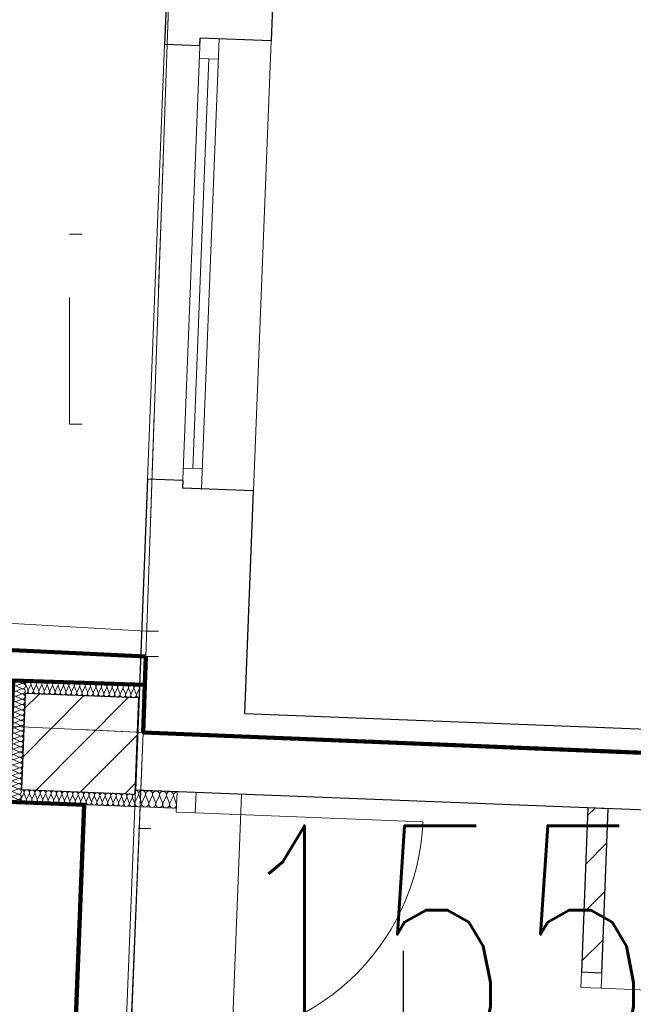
# Model space of a CAD drawing. Extents: x -134780 to 5540120, y 74663 to 5964901.
# Tile 38 of 84: x 5539580.04 to 5539582.47, y 5961349.55 to 5961353.44. Entities that reach past the tile are written whole.
import ezdxf
from ezdxf.lldxf.tags import DXFTag

# ---------------------------------------------------------------- set-up
doc = ezdxf.new("R2010")
doc.units = 0
doc.header["$MEASUREMENT"] = 0
doc.set_wipeout_variables(frame=1)
doc.linetypes.add('Krawędzie ukryte', pattern=[150, 100, -50])
doc.linetypes.add('L_0_03', pattern=[1, 0.5, -0.5])
for name, color, linetype, lineweight in [('0_Nr_Pióra__7', 7, 'Continuous', 13), ('312_budynek_ewidencyjny_Nr_Pióra__7', 7, 'Continuous', 13), ('312_oznaczenie_budynku_ewidencyjnego_Nr_Pióra__7', 7, 'Continuous', 13), ('ARCH MAPA RUSINOWO_Nr_Pióra__60', 230, 'Continuous', 211), ('Arch opisy_Nr_Pióra__80', 3, 'Continuous', 211), ('Arch wyburzenia_Nr_Pióra__46', 5, 'Continuous', 13), ('arch wypelnienia_Nr_Pióra__118', 7, 'Continuous', 211), ('Arch ściany nośne_Nr_Pióra__21', 7, 'Continuous', 9), ('Arch ściany nośne_Nr_Pióra__27', 7, 'Continuous', 30), ('Drzwi ArchiCAD_Nr_Pióra__27', 7, 'Continuous', 30), ('Drzwi ArchiCAD_Nr_Pióra__5', 7, 'Continuous', 13), ('ib_Nr_Pióra__7', 7, 'Continuous', 13), ('INWENT RZĘDNE_Nr_Pióra__15', 214, 'Continuous', 25), ('INWENT. OKNA_Nr_Pióra__5', 7, 'Continuous', 13), ('INWENT.ŚCIANY_Nr_Pióra__1', 7, 'Continuous', 25), ('Istniejące stropy_Nr_Pióra__5', 7, 'Continuous', 13), ('mapa', 7, 'Continuous', 13), ('przewod_elektroenergetyczny_podziemny_Nr_Pióra__7', 7, 'Continuous', 13), ('trawnik_Nr_Pióra__7', 7, 'Continuous', 13), ('zasuwa_lub_zawor_Nr_Pióra__7', 7, 'Continuous', 13)]:
    doc.layers.add(name, color=color, linetype=linetype, lineweight=lineweight)
for name, color, linetype, lineweight, true_color in [('218_kontur_uzytku_gruntowego_Nr_Pióra__3', 7, 'Continuous', 18, 0xff6600), ('219_dzialka_ewidencyjna_Nr_Pióra__96', 7, 'Continuous', 13, 0x00d59f), ('Arch ocieplenie_Nr_Pióra__22', 7, 'Continuous', 9, 0x7f7f7f), ('Arch ocieplenie_Nr_Pióra__24', 7, 'Continuous', 9, 0x029e21), ('Arch okna_Nr_Pióra__4', 7, 'Continuous', 9, 0x029e21), ('arch wypelnienia_Nr_Pióra__17', 7, 'Continuous', 15, 0xdcd705)]:
    doc.layers.add(name, color=color, linetype=linetype, lineweight=lineweight, true_color=true_color)
for name, color, linetype in [('Arch ocieplenie', 7, 'Continuous'), ('Arch ściany nośne', 7, 'Continuous'), ('INWENT RZĘDNE', 7, 'Continuous')]:
    doc.layers.add(name, color=color, linetype=linetype)
doc.styles.add('GENERATED_STYLE_1', font='txt')
doc.styles.add('GENERATED_STYLE_7', font='Simplex.shx', dxfattribs={"bigfont": 'BIGFONT.SHX'})
tags = doc.linetypes.add('DASH', pattern=[15, 10, -5]).pattern_tags.tags
tags[6:7] = [DXFTag(74, 4), DXFTag(75, 0), DXFTag(340, '0'), DXFTag(46, 0.0), DXFTag(50, 0.0), DXFTag(44, 0.0), DXFTag(45, 0.0)]
tags[4:5] = [DXFTag(74, 4), DXFTag(75, 0), DXFTag(340, '0'), DXFTag(46, 0.0), DXFTag(50, 0.0), DXFTag(44, 0.0), DXFTag(45, 0.0)]

# ---------------------------------------------------------------- blocks, each defined once
blk = doc.blocks.new('Koty wysokościowe_5', base_point=(-132279.5850073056, 123181.6009205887))
at = {"layer": 'INWENT RZĘDNE_Nr_Pióra__15', "linetype": 'Continuous'}
blk.add_line((-132279.5850073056, 121981.6009205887), (-132279.5850073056, 124381.6009205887), dxfattribs=at)
at = {"layer": 'INWENT RZĘDNE_Nr_Pióra__15', "insert": (-131614.0581594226, 122708.1342183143), "char_height": 1200, "attachment_point": 7, "style": 'GENERATED_STYLE_1'}
blk.add_mtext('{±0,00}', dxfattribs=at)
blk = doc.blocks.new('Ściana_62', base_point=(-133339.2228355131, 125001.80828388))
at = {"layer": 'Arch ściany nośne_Nr_Pióra__21', "linetype": 'Continuous'}
h = blk.add_hatch(dxfattribs=at)
h.set_pattern_fill('Common_Brick', color=256, style=0, pattern_type=2)
h.set_pattern_definition([(45, (0, 0), (-91.92387818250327, 91.92387818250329), [])])
h.paths.add_polyline_path([(-133324.3807493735, 125381.5183212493), (-133774.0373725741, 125399.0944758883), (-133788.8794587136, 125019.3844385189), (-133339.2228355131, 125001.80828388)], flags=0)
at = {"layer": 'Arch ściany nośne_Nr_Pióra__27', "linetype": 'Continuous'}
for p, q in [((-133774.0373725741, 125399.0944758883), (-133788.8794587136, 125019.3844385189)), ((-133324.3807493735, 125381.5183212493), (-133774.0373725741, 125399.0944758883)), ((-133339.2228355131, 125001.80828388), (-133324.3807493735, 125381.5183212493)), ((-133788.8794587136, 125019.3844385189), (-133339.2228355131, 125001.80828388))]:
    blk.add_line(p, q, dxfattribs=at)
blk = doc.blocks.new('Izolacja cieplna 14_37', base_point=(-133173.7628269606, 125010.3533111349))
at = {"layer": 'Arch ocieplenie_Nr_Pióra__22', "linetype": 'Continuous'}
for p, q in [((-133326.8076939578, 124996.9511411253), (-133339.2645608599, 124971.1561160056)), ((-133314.0942278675, 124970.1722593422), (-133324.4996047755, 124996.8609226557)), ((-133299.3286780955, 124995.8770427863), (-133311.7855449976, 124970.0820176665)), ((-133286.6152120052, 124969.0981610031), (-133297.0205889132, 124995.7868243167)), ((-133271.8496622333, 124994.8029444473), (-133284.3065291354, 124969.0079193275)), ((-133259.1361961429, 124968.0240626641), (-133269.5415730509, 124994.7127259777)), ((-133244.370646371, 124993.7288461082), (-133256.8275132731, 124967.9338209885)), ((-133231.6571802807, 124966.9499643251), (-133242.0625571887, 124993.6386276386)), ((-133216.8916305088, 124992.6547477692), (-133229.3484974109, 124966.8597226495)), ((-133204.1781644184, 124965.8758659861), (-133214.5835413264, 124992.5645292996)), ((-133189.4126146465, 124991.5806494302), (-133201.8694815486, 124965.7856243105)), ((-133176.6991485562, 124964.8017676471), (-133187.1045254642, 124991.4904309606))]:
    blk.add_line(p, q, dxfattribs=at)
for centre, start_param, end_param in [((-133339.1762580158, 125002.9845478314), 1.158003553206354, 3.141592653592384), ((-133311.6972421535, 125001.9104494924), 1.158003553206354, 5.125182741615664), ((-133284.2182262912, 125000.8363511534), 1.158003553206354, 5.125182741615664), ((-133256.739210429, 124999.7622528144), 1.158003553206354, 5.125182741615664), ((-133229.2601945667, 124998.6881544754), 1.158003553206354, 5.125182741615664), ((-133201.7811787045, 124997.6140561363), 1.158003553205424, 5.125182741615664), ((-133174.3027614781, 124996.5399863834), 3.141592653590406, 5.12518239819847), ((-133326.8960075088, 124965.1226993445), 4.299595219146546, 8.26677494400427), ((-133299.4169916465, 124964.0486010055), 4.299595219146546, 8.26677494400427), ((-133271.9379757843, 124962.9745026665), 4.299595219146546, 8.266774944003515), ((-133244.458959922, 124961.9004043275), 4.299595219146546, 8.26677494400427), ((-133216.9799440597, 124960.8263059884), 4.299595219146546, 8.266774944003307), ((-133189.5009281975, 124959.7522076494), 4.299595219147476, 8.266774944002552)]:
    blk.add_ellipse(centre, major_axis=(-0.5399345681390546, -13.81332604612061), ratio=0.9946344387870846, start_param=start_param, end_param=end_param, dxfattribs=at)
blk = doc.blocks.new('Izolacja cieplna 14_27', base_point=(-133339.222835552, 125001.8082828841))
at = {"layer": 'Arch ocieplenie_Nr_Pióra__24', "linetype": 'Continuous'}
for p, q in [((-133779.6543163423, 125004.1128911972), (-133789.3507130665, 124984.2751726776)), ((-133769.7374665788, 124983.5085311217), (-133777.8558052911, 125004.042591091)), ((-133758.2420961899, 125003.2759314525), (-133767.9384929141, 124983.4382129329)), ((-133748.3252464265, 124982.671571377), (-133756.4435851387, 125003.2056313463)), ((-133736.8298760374, 125002.4389717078), (-133746.5262727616, 124982.6012531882)), ((-133726.913026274, 124981.8346116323), (-133735.0313649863, 125002.3686716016)), ((-133715.417655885, 125001.602011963), (-133725.1140526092, 124981.7642934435)), ((-133705.5008061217, 124980.9976518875), (-133713.6191448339, 125001.5317118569)), ((-133694.0054357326, 125000.7650522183), (-133703.7018324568, 124980.9273336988)), ((-133684.0885859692, 124980.1606921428), (-133692.2069246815, 125000.6947521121)), ((-133672.5932155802, 124999.9280924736), (-133682.2896123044, 124980.090373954)), ((-133662.6763658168, 124979.3237323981), (-133670.7947045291, 124999.8577923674)), ((-133651.1809954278, 124999.0911327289), (-133660.877392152, 124979.2534142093)), ((-133641.2641456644, 124978.4867726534), (-133649.3824843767, 124999.0208326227)), ((-133629.7687752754, 124998.2541729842), (-133639.4651719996, 124978.4164544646)), ((-133619.851925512, 124977.6498129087), (-133627.9702642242, 124998.183872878)), ((-133608.356555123, 124997.4172132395), (-133618.0529518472, 124977.5794947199)), ((-133598.4397053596, 124976.812853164), (-133606.5580440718, 124997.3469131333)), ((-133586.9443349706, 124996.5802534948), (-133596.6407316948, 124976.7425349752)), ((-133577.0274852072, 124975.9758934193), (-133585.1458239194, 124996.5099533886)), ((-133565.5321148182, 124995.7432937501), (-133575.2285115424, 124975.9055752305)), ((-133555.6152650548, 124975.1389336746), (-133563.7336037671, 124995.6729936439)), ((-133544.1198946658, 124994.9063340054), (-133553.81629139, 124975.0686154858)), ((-133534.2030449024, 124974.3019739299), (-133542.3213836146, 124994.8360338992)), ((-133522.7076745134, 124994.0693742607), (-133532.4040712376, 124974.2316557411)), ((-133512.79082475, 124973.4650141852), (-133520.9091634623, 124993.9990741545)), ((-133501.295454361, 124993.232414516), (-133510.9918510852, 124973.3946959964)), ((-133491.3786045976, 124972.6280544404), (-133499.4969433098, 124993.1621144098)), ((-133479.8832342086, 124992.3954547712), (-133489.5796309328, 124972.5577362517)), ((-133469.9663844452, 124971.7910946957), (-133478.0847231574, 124992.3251546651)), ((-133458.4710140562, 124991.5584950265), (-133468.1674107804, 124971.7207765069)), ((-133448.5541642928, 124970.954134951), (-133456.672503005, 124991.4881949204)), ((-133437.0587939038, 124990.7215352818), (-133446.755190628, 124970.8838167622)), ((-133427.1419441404, 124970.1171752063), (-133435.2602828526, 124990.6512351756)), ((-133415.6465737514, 124989.8845755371), (-133425.3429704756, 124970.0468570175)), ((-133405.729723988, 124969.2802154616), (-133413.8480627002, 124989.8142754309)), ((-133394.234353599, 124989.0476157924), (-133403.9307503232, 124969.2098972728)), ((-133384.3175038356, 124968.4432557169), (-133392.4358425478, 124988.9773156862)), ((-133372.8221334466, 124988.2106560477), (-133382.5185301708, 124968.3729375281)), ((-133362.9052836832, 124967.6062959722), (-133371.0236223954, 124988.1403559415)), ((-133351.4099132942, 124987.373696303), (-133361.1063100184, 124967.5359777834)), ((-133341.4930635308, 124966.7693362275), (-133349.611402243, 124987.3033961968))]:
    blk.add_line(p, q, dxfattribs=at)
for centre, start_param, end_param in [((-133789.2943235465, 125008.7588570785), 2.728799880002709, 4.712388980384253), ((-133767.8821033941, 125007.9218973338), 2.728799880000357, 6.695979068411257), ((-133746.4698832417, 125007.0849375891), 2.728799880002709, 6.695979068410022), ((-133725.0576630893, 125006.2479778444), 2.728799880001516, 6.695979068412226), ((-133703.6454429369, 125005.4110180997), 2.728799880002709, 6.695979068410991), ((-133682.2332227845, 125004.574058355), 2.728799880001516, 6.695979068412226), ((-133660.8210026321, 125003.7370986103), 2.728799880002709, 6.695979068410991), ((-133639.4087824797, 125002.9001388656), 2.728799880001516, 6.695979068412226), ((-133617.9965623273, 125002.0631791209), 2.72879988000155, 6.695979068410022), ((-133596.5843421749, 125001.2262193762), 2.728799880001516, 6.695979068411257), ((-133575.1721220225, 125000.3892596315), 2.728799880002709, 6.695979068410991), ((-133553.7599018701, 124999.5522998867), 2.728799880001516, 6.695979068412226), ((-133532.3476817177, 124998.715340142), 2.728799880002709, 6.695979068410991), ((-133510.9354615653, 124997.8783803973), 2.728799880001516, 6.695979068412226), ((-133489.5232414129, 124997.0414206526), 2.728799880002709, 6.695979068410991), ((-133468.1110212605, 124996.2044609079), 2.728799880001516, 6.695979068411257), ((-133446.6988011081, 124995.3675011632), 2.728799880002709, 6.695979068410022), ((-133425.2865809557, 124994.5305414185), 2.728799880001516, 6.695979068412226), ((-133403.8743608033, 124993.6935816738), 2.728799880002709, 6.695979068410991), ((-133382.4621406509, 124992.8566219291), 2.728799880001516, 6.695979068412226), ((-133361.0499204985, 124992.0196621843), 2.728799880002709, 6.695979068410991), ((-133339.6381668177, 124991.1827246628), 4.712388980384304, 6.695978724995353), ((-133779.7107142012, 124979.6291991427), 5.870391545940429, 9.837571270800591), ((-133758.2984940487, 124978.792239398), 5.870391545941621, 9.837571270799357), ((-133736.8862738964, 124977.9552796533), 5.870391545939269, 9.837571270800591), ((-133715.4740537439, 124977.1183199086), 5.870391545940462, 9.837571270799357), ((-133694.0618335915, 124976.2813601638), 5.870391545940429, 9.83757127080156), ((-133672.6496134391, 124975.4444004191), 5.870391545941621, 9.837571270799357), ((-133651.2373932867, 124974.6074406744), 5.870391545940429, 9.837571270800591), ((-133629.8251731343, 124973.7704809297), 5.870391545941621, 9.837571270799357), ((-133608.4129529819, 124972.933521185), 5.870391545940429, 9.837571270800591), ((-133587.0007328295, 124972.0965614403), 5.870391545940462, 9.837571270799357), ((-133565.5885126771, 124971.2596016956), 5.870391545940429, 9.83757127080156), ((-133544.1762925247, 124970.4226419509), 5.870391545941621, 9.837571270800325), ((-133522.7640723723, 124969.5856822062), 5.870391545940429, 9.837571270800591), ((-133501.3518522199, 124968.7487224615), 5.870391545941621, 9.837571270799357), ((-133479.9396320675, 124967.9117627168), 5.870391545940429, 9.837571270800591), ((-133458.5274119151, 124967.0748029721), 5.870391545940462, 9.837571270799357), ((-133437.1151917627, 124966.2378432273), 5.870391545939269, 9.837571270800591), ((-133415.7029716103, 124965.4008834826), 5.870391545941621, 9.837571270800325), ((-133394.2907514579, 124964.5639237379), 5.870391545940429, 9.83757127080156), ((-133372.8785313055, 124963.7269639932), 5.870391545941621, 9.837571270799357), ((-133351.4663111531, 124962.8900042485), 5.870391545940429, 9.837571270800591)]:
    blk.add_ellipse(centre, major_axis=(-10.70587776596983, 0.418470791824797), ratio=0.9924977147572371, start_param=start_param, end_param=end_param, dxfattribs=at)
blk = doc.blocks.new('Izolacja cieplna 14_26', base_point=(-133324.3807493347, 125381.5183222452))
at = {"layer": 'Arch ocieplenie_Nr_Pióra__24', "linetype": 'Continuous'}
for p, q in [((-133763.6483311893, 125413.5993450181), (-133771.766677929, 125434.1334053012)), ((-133752.1534314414, 125433.3667637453), (-133761.8498201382, 125413.5290449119)), ((-133742.2361110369, 125412.7623852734), (-133750.3544577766, 125433.2964455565)), ((-133730.741211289, 125432.5298040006), (-133740.4375999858, 125412.6920851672)), ((-133720.8238908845, 125411.9254255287), (-133728.9422376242, 125432.4594858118)), ((-133709.3289911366, 125431.6928442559), (-133719.0253798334, 125411.8551254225)), ((-133699.4116707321, 125411.088465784), (-133707.5300174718, 125431.6225260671)), ((-133687.9167709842, 125430.8558845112), (-133697.6131596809, 125411.0181656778)), ((-133677.9994505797, 125410.2515060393), (-133686.1177973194, 125430.7855663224)), ((-133666.5045508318, 125430.0189247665), (-133676.2009395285, 125410.1812059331)), ((-133656.5872304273, 125409.4145462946), (-133664.705577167, 125429.9486065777)), ((-133645.0923306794, 125429.1819650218), (-133654.7887193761, 125409.3442461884)), ((-133635.1750102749, 125408.5775865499), (-133643.2933570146, 125429.111646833)), ((-133623.680110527, 125428.345005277), (-133633.3764992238, 125408.5072864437)), ((-133613.7627901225, 125407.7406268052), (-133621.8811368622, 125428.2746870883)), ((-133602.2678903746, 125427.5080455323), (-133611.9642790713, 125407.670326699)), ((-133592.3505699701, 125406.9036670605), (-133600.4689167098, 125427.4377273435)), ((-133580.8556702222, 125426.6710857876), (-133590.552058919, 125406.8333669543)), ((-133570.9383498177, 125406.0667073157), (-133579.0566965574, 125426.6007675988)), ((-133559.4434500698, 125425.8341260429), (-133569.1398387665, 125405.9964072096)), ((-133549.5261296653, 125405.229747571), (-133557.644476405, 125425.7638078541)), ((-133538.0312299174, 125424.9971662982), (-133547.7276186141, 125405.1594474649)), ((-133528.1139095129, 125404.3927878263), (-133536.2322562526, 125424.9268481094)), ((-133516.619009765, 125424.1602065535), (-133526.3153984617, 125404.3224877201)), ((-133506.7016893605, 125403.5558280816), (-133514.8200361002, 125424.0898883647)), ((-133495.2067896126, 125423.3232468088), (-133504.9031783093, 125403.4855279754)), ((-133485.2894692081, 125402.7188683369), (-133493.4078159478, 125423.25292862)), ((-133473.7945694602, 125422.4862870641), (-133483.4909581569, 125402.6485682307)), ((-133463.8772490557, 125401.8819085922), (-133471.9955957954, 125422.4159688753)), ((-133452.3823493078, 125421.6493273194), (-133462.0787380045, 125401.811608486)), ((-133442.4650289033, 125401.0449488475), (-133450.5833756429, 125421.5790091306)), ((-133430.9701291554, 125420.8123675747), (-133440.6665178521, 125400.9746487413)), ((-133421.0528087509, 125400.2079891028), (-133429.1711554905, 125420.7420493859)), ((-133409.557909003, 125419.9754078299), (-133419.2542976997, 125400.1376889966)), ((-133399.6405885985, 125399.3710293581), (-133407.7589353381, 125419.9050896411)), ((-133388.1456888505, 125419.1384480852), (-133397.8420775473, 125399.3007292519)), ((-133378.2283684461, 125398.5340696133), (-133386.3467151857, 125419.0681298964)), ((-133366.7334686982, 125418.3014883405), (-133376.4298573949, 125398.4637695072)), ((-133356.8161482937, 125397.6971098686), (-133364.9344950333, 125418.2311701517)), ((-133345.3212485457, 125417.4645285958), (-133355.0176372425, 125397.6268097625)), ((-133335.4039281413, 125396.8601501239), (-133343.5222748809, 125417.394210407)), ((-133323.9090283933, 125416.6275688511), (-133333.6054170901, 125396.7898500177))]:
    blk.add_line(p, q, dxfattribs=at)
for centre, start_param, end_param in [((-133761.793442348, 125438.0127377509), 2.728799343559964, 6.695979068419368), ((-133740.3812221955, 125437.1757780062), 2.728799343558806, 6.695979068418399), ((-133718.9690020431, 125436.3388182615), 2.728799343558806, 6.695979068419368), ((-133697.5567818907, 125435.5018585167), 2.728799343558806, 6.695979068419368), ((-133676.1445617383, 125434.664898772), 2.728799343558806, 6.695979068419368), ((-133654.7323415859, 125433.8279390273), 2.728799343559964, 6.695979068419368), ((-133633.3201214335, 125432.9909792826), 2.728799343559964, 6.695979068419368), ((-133611.9079012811, 125432.1540195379), 2.728799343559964, 6.695979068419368), ((-133590.4956811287, 125431.3170597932), 2.728799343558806, 6.695979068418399), ((-133569.0834609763, 125430.4801000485), 2.728799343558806, 6.695979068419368), ((-133547.6712408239, 125429.6431403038), 2.728799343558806, 6.695979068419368), ((-133526.2590206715, 125428.8061805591), 2.728799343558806, 6.695979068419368), ((-133504.8468005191, 125427.9692208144), 2.728799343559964, 6.695979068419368), ((-133483.4345803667, 125427.1322610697), 2.728799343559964, 6.695979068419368), ((-133462.0223602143, 125426.2953013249), 2.728799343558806, 6.695979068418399), ((-133440.6101400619, 125425.4583415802), 2.728799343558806, 6.695979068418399), ((-133419.1979199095, 125424.6213818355), 2.728799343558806, 6.695979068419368), ((-133397.7856997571, 125423.7844220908), 2.728799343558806, 6.695979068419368), ((-133376.3734796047, 125422.9474623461), 2.728799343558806, 6.695979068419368), ((-133354.9612594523, 125422.1105026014), 2.728799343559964, 6.695979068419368), ((-133333.5490392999, 125421.2735428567), 2.728799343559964, 6.695979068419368), ((-133773.6215744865, 125409.7200208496), 1.570796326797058, 3.554385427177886), ((-133752.2093543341, 125408.8830611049), 5.870391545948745, 9.837570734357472), ((-133730.7971341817, 125408.0461013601), 5.870391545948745, 9.837570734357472), ((-133709.3849140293, 125407.2091416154), 5.870391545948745, 9.837570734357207), ((-133687.9726938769, 125406.3721818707), 5.870391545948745, 9.83757073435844), ((-133666.5604737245, 125405.535222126), 5.870391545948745, 9.837570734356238), ((-133645.1482535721, 125404.6982623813), 5.870391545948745, 9.837570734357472), ((-133623.7360334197, 125403.8613026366), 5.870391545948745, 9.837570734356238), ((-133602.3238132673, 125403.0243428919), 5.870391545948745, 9.837570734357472), ((-133580.9115931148, 125402.1873831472), 5.870391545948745, 9.837570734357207), ((-133559.4993729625, 125401.3504234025), 5.870391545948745, 9.83757073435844), ((-133538.08715281, 125400.5134636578), 5.870391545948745, 9.837570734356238), ((-133516.6749326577, 125399.676503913), 5.870391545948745, 9.837570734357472), ((-133495.2627125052, 125398.8395441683), 5.870391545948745, 9.837570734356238), ((-133473.8504923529, 125398.0025844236), 5.870391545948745, 9.837570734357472), ((-133452.4382722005, 125397.1656246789), 5.870391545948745, 9.837570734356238), ((-133431.026052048, 125396.3286649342), 5.870391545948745, 9.83757073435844), ((-133409.6138318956, 125395.4917051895), 5.870391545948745, 9.837570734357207), ((-133388.2016117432, 125394.6547454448), 5.870391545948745, 9.837570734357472), ((-133366.7893915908, 125393.8177857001), 5.870391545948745, 9.837570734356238), ((-133345.3771714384, 125392.9808259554), 5.870391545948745, 9.837570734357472), ((-133323.965418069, 125392.1438804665), 5.870391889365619, 7.853981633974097)]:
    blk.add_ellipse(centre, major_axis=(-10.70587776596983, 0.418470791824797), ratio=0.9924977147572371, start_param=start_param, end_param=end_param, dxfattribs=at)
blk = doc.blocks.new('Izolacja cieplna 14_25', base_point=(-133772.0839865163, 125449.0567696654))
at = {"layer": 'Arch ocieplenie_Nr_Pióra__24', "linetype": 'Continuous'}
for p, q in [((-133788.2291080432, 125417.4826616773), (-133808.7540859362, 125409.5966727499)), ((-133808.0074430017, 125428.6982878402), (-133788.1606417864, 125419.2342567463)), ((-133787.413981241, 125438.3363223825), (-133807.938959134, 125430.4503334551)), ((-133807.1923161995, 125449.5519485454), (-133787.3455149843, 125440.0879174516)), ((-133809.637696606, 125386.9909664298), (-133789.7908953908, 125377.5269353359)), ((-133789.0442348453, 125396.6290009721), (-133809.5692127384, 125388.7430120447)), ((-133808.8225698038, 125407.844627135), (-133788.9757685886, 125398.3805960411)), ((-133811.2679502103, 125345.2836450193), (-133791.4211489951, 125335.8196139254)), ((-133790.6744884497, 125354.9216795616), (-133811.1994663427, 125347.0356906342)), ((-133810.4528234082, 125366.1373057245), (-133790.606022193, 125356.6732746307)), ((-133789.8593616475, 125375.7753402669), (-133810.3843395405, 125367.8893513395)), ((-133812.8982038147, 125303.5763236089), (-133793.0514025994, 125294.112292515)), ((-133792.304742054, 125313.2143581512), (-133812.829719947, 125305.3283692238)), ((-133812.0830770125, 125324.4299843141), (-133792.2362757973, 125314.9659532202)), ((-133791.4896152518, 125334.0680188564), (-133812.0145931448, 125326.182029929)), ((-133814.528457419, 125261.8690021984), (-133794.6816562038, 125252.4049711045)), ((-133793.9349956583, 125271.5070367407), (-133814.4599735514, 125263.6210478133)), ((-133813.7133306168, 125282.7226629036), (-133793.8665294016, 125273.2586318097)), ((-133793.1198688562, 125292.3606974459), (-133813.6448467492, 125284.4747085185)), ((-133795.5652492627, 125229.7997153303), (-133816.0902271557, 125221.9137264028)), ((-133815.3435842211, 125241.0153414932), (-133795.4967830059, 125231.5513103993)), ((-133794.7501224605, 125250.6533760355), (-133815.2751003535, 125242.7673871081)), ((-133797.195502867, 125188.0923939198), (-133817.72048076, 125180.2064049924)), ((-133816.9738378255, 125199.3080200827), (-133797.1270366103, 125189.8439889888)), ((-133796.3803760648, 125208.946054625), (-133816.9053539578, 125201.0600656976)), ((-133816.1587110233, 125220.1616807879), (-133796.3119098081, 125210.697649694)), ((-133798.8257564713, 125146.3850725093), (-133819.3507343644, 125138.4990835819)), ((-133818.6040914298, 125157.6006986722), (-133798.7572902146, 125148.1366675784)), ((-133798.0106296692, 125167.2387332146), (-133818.5356075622, 125159.3527442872)), ((-133817.7889646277, 125178.4543593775), (-133797.9421634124, 125168.9903282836)), ((-133800.4560100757, 125104.6777510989), (-133820.9809879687, 125096.7917621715)), ((-133820.2343450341, 125115.8933772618), (-133800.387543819, 125106.4293461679)), ((-133799.6408832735, 125125.5314118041), (-133820.1658611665, 125117.6454228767)), ((-133819.419218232, 125136.747037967), (-133799.5724170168, 125127.2830068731)), ((-133821.8645986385, 125074.1860558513), (-133802.0177974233, 125064.7220247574)), ((-133801.2711368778, 125083.8240903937), (-133821.7961147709, 125075.9381014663)), ((-133821.0494718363, 125095.0397165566), (-133801.2026706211, 125085.5756854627)), ((-133823.4948522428, 125032.4787344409), (-133803.6480510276, 125023.014703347)), ((-133802.9013904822, 125042.1167689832), (-133823.4263683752, 125034.2307800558)), ((-133822.6797254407, 125053.3323951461), (-133802.8329242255, 125043.8683640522)), ((-133802.08626368, 125062.9704296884), (-133822.611241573, 125055.084440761)), ((-133825.1251058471, 124990.7714130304), (-133805.278304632, 124981.3073819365)), ((-133804.5316440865, 125000.4094475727), (-133825.0566219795, 124992.5234586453)), ((-133824.309979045, 125011.6250737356), (-133804.4631778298, 125002.1610426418)), ((-133803.7165172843, 125021.263108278), (-133824.2414951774, 125013.3771193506)), ((-133805.3467708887, 124979.5557868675), (-133825.8717487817, 124971.6697979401))]:
    blk.add_line(p, q, dxfattribs=at)
for centre, start_param, end_param in [((-133812.6434176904, 125419.3140927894), 1.158003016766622, 5.125182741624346), ((-133811.8282908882, 125440.1677534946), 1.158003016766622, 5.125182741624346), ((-133784.3397845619, 125407.7652341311), 4.299595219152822, 8.266774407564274), ((-133783.5246577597, 125428.6188948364), 4.299595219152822, 8.266774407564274), ((-133782.7095447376, 125449.472100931), 4.299595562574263, 6.283185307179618), ((-133814.2736712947, 125377.6067713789), 1.158003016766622, 5.125182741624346), ((-133813.4585444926, 125398.4604320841), 1.158003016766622, 5.125182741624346), ((-133785.9700381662, 125366.0579127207), 4.299595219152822, 8.266774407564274), ((-133785.154911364, 125386.9115734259), 4.299595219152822, 8.266774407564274), ((-133815.9039248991, 125335.8994499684), 1.158003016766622, 5.125182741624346), ((-133815.0887980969, 125356.7531106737), 1.158003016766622, 5.125182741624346), ((-133786.7851649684, 125345.2042520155), 4.299595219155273, 8.266774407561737), ((-133817.5341785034, 125294.192128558), 1.158003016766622, 5.125182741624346), ((-133816.7190517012, 125315.0457892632), 1.158003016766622, 5.125182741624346), ((-133788.4154185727, 125303.496930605), 4.299595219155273, 8.266774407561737), ((-133787.6002917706, 125324.3505913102), 4.299595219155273, 8.266774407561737), ((-133819.1644321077, 125252.4848071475), 1.158003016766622, 5.125182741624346), ((-133818.3493053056, 125273.3384678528), 1.158003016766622, 5.125182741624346), ((-133790.045672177, 125261.7896091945), 4.299595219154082, 8.266774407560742), ((-133789.2305453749, 125282.6432698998), 4.299595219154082, 8.266774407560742), ((-133820.7946857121, 125210.7774857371), 1.158003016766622, 5.125182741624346), ((-133819.9795589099, 125231.6311464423), 1.158003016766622, 5.125182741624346), ((-133791.6759257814, 125220.0822877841), 4.299595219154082, 8.266774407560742), ((-133790.8607989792, 125240.9359484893), 4.299595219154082, 8.266774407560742), ((-133821.6098125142, 125189.9238250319), 1.158003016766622, 5.125182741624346), ((-133793.3061793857, 125178.3749663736), 4.299595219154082, 8.266774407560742), ((-133792.4910525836, 125199.2286270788), 4.299595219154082, 8.266774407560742), ((-133823.2400661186, 125148.2165036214), 1.158003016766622, 5.125182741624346), ((-133822.4249393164, 125169.0701643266), 1.158003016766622, 5.125182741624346), ((-133794.93643299, 125136.6676449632), 4.299595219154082, 8.266774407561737), ((-133794.1213061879, 125157.5213056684), 4.299595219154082, 8.266774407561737), ((-133824.8703197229, 125106.5091822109), 1.158003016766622, 5.12518274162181), ((-133824.0551929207, 125127.3628429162), 1.158003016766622, 5.125182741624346), ((-133796.5666865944, 125094.9603235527), 4.299595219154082, 8.266774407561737), ((-133795.7515597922, 125115.8139842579), 4.299595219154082, 8.266774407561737), ((-133826.5005733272, 125064.8018608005), 1.158003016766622, 5.12518274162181), ((-133825.6854465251, 125085.6555215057), 1.158003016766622, 5.12518274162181), ((-133797.3818133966, 125074.1066628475), 4.299595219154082, 8.266774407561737), ((-133828.1308269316, 125023.09453939), 1.158003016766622, 5.12518274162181), ((-133827.3157001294, 125043.9482000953), 1.158003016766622, 5.12518274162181), ((-133799.0120670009, 125032.399341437), 4.299595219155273, 8.266774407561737), ((-133798.1969401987, 125053.2530021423), 4.299595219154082, 8.266774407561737), ((-133829.7610805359, 124981.3872179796), 1.158003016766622, 5.12518274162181), ((-133828.9459537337, 125002.2408786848), 1.158003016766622, 5.12518274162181), ((-133800.6423206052, 124990.6920200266), 4.299595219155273, 8.266774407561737), ((-133799.8271938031, 125011.5456807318), 4.299595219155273, 8.266774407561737), ((-133801.4574474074, 124969.8383593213), 3.197442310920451e-14, 1.983589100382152)]:
    blk.add_ellipse(centre, major_axis=(10.62555921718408, -0.4153313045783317), ratio=0.981275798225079, start_param=start_param, end_param=end_param, dxfattribs=at)
blk = doc.blocks.new('mapa')
at = {"layer": 'Arch ściany nośne_Nr_Pióra__21', "linetype": 'Continuous'}
h = blk.add_hatch(dxfattribs=at)
h.set_pattern_fill('Common_Brick', color=252, scale=0.001, style=0, pattern_type=2)
h.set_pattern_definition([(45, (5539713.83759428, 5961225.374861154), (-0.09192387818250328, 0.0919238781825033), [])])
h.paths.add_polyline_path([(5539582.262203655, 5961349.672239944), (5539582.34214263, 5961349.669115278), (5539582.367530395, 5961350.318619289), (5539582.287591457, 5961350.321743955)], flags=0)
at = {"layer": '0_Nr_Pióra__7', "color": 252, "linetype": 'Continuous'}
for p, q in [((5539580.239, 5961352.589), (5539580.289, 5961352.589)), ((5539580.239, 5961351.839), (5539580.289, 5961351.839)), ((5539580.54, 5961351.02), (5539580.59, 5961351.02)), ((5539580.54, 5961350.92), (5539580.59, 5961350.92)), ((5539580.54, 5961350.92), (5539580.59, 5961350.92)), ((5539580.53, 5961350.62), (5539580.58, 5961350.62)), ((5539580.51, 5961350.24), (5539580.56, 5961350.24))]:
    blk.add_line(p, q, dxfattribs=at)
at = {"layer": '218_kontur_uzytku_gruntowego_Nr_Pióra__3', "color": 252, "linetype": 'L_0_03', "flags": 128}
for points in [[(5539580.54, 5961350.92), (5539576.54, 5961351.11)], [(5539576.54, 5961351.11), (5539580.54, 5961350.92)], [(5539580.53, 5961350.62), (5539580.54, 5961350.92)], [(5539580.54, 5961350.92), (5539580.53, 5961350.62)]]:
    blk.add_lwpolyline(points, dxfattribs=at)
at = {"layer": '219_dzialka_ewidencyjna_Nr_Pióra__96', "color": 252, "linetype": 'Continuous', "flags": 128}
for points in [[(5539576.54, 5961351.11), (5539580.54, 5961350.92)], [(5539580.53, 5961350.62), (5539580.54, 5961350.92)]]:
    blk.add_lwpolyline(points, dxfattribs=at)
at = {"layer": '312_budynek_ewidencyjny_Nr_Pióra__7', "color": 252, "linetype": 'Continuous', "flags": 128}
for points in [[(5539580.54, 5961350.92), (5539580.87, 5961360.37)], [(5539580.53, 5961350.62), (5539580.54, 5961350.92)], [(5539579.560000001, 5961326.370000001), (5539580.53, 5961350.62)]]:
    blk.add_lwpolyline(points, dxfattribs=at)
at = {"layer": 'ARCH MAPA RUSINOWO_Nr_Pióra__60', "color": 252, "linetype": 'Continuous', "lineweight": 20, "flags": 128}
for points in [[(5539576.54, 5961351.11), (5539580.54, 5961350.919999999)], [(5539580.53, 5961350.62), (5539580.54, 5961350.919999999)]]:
    blk.add_lwpolyline(points, dxfattribs=at)
at = {"layer": 'Arch okna_Nr_Pióra__4', "color": 252, "linetype": 'Continuous'}
for p, q in [((5539580.663831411, 5961350.385213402), (5539580.660706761, 5961350.305274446)), ((5539580.738774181, 5961350.382284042), (5539580.735649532, 5961350.302345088)), ((5539580.735649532, 5961350.302345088), (5539580.660706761, 5961350.305274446)), ((5539580.735649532, 5961350.302345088), (5539581.634962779, 5961350.267192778))]:
    blk.add_line(p, q, dxfattribs=at)
blk.add_arc((5539580.735649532, 5961350.302345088), 0.9000000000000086, 267.7615650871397, 357.7615650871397, dxfattribs=at)
at = {"layer": 'Arch opisy_Nr_Pióra__80', "linetype": 'DASH', "ltscale": 0.2}
for p, q in [((5539580.54, 5961350.919999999), (5539576.54, 5961351.11)), ((5539580.53, 5961350.62), (5539580.54, 5961350.919999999)), ((5539586.89, 5961350.36), (5539580.53, 5961350.62))]:
    blk.add_line(p, q, dxfattribs=at)
at = {"layer": 'Arch wyburzenia_Nr_Pióra__46', "color": 252, "linetype": 'Continuous'}
for p, q in [((5539580.015547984, 5961350.825870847), (5539580.515166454, 5961350.806341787)), ((5539580.661292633, 5961350.320263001), (5539579.996800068, 5961350.346236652))]:
    blk.add_line(p, q, dxfattribs=at)
at = {"layer": 'arch wypelnienia_Nr_Pióra__118', "linetype": 'Continuous', "flags": 128}
blk.add_lwpolyline([(5539579.088503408, 5961327.108979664), (5539579.056085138, 5961326.279612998), (5539592.70566182, 5961325.746081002), (5539592.738079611, 5961326.575449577), (5539592.438309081, 5961326.587167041), (5539592.731244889, 5961334.081442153), (5539592.877268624, 5961337.808595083), (5539594.915375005, 5961337.728916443), (5539595.057323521, 5961341.359881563), (5539593.023003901, 5961341.435626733), (5539593.468662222, 5961352.947035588), (5539593.768433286, 5961352.935317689), (5539593.78718122, 5961353.414952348), (5539593.28756275, 5961353.434481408), (5539593.290535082, 5961353.510523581), (5539586.99, 5961353.68), (5539586.89, 5961350.36), (5539580.53, 5961350.62), (5539580.536283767, 5961350.808512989), (5539580.015547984, 5961350.825870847), (5539579.996800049, 5961350.346236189), (5539580.296571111, 5961350.334519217), (5539579.388274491, 5961327.097264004)], close=True, dxfattribs=at)
at = {"layer": 'arch wypelnienia_Nr_Pióra__17', "color": 253, "linetype": 'Continuous', "lineweight": 0, "flags": 128}
for points in [[(5539586.89, 5961350.36), (5539580.53, 5961350.62)], [(5539580.53, 5961350.62), (5539586.89, 5961350.36)], [(5539580.53, 5961350.62), (5539586.89, 5961350.36)], [(5539586.89, 5961350.36), (5539580.53, 5961350.62)], [(5539580.53, 5961350.62), (5539586.89, 5961350.36)], [(5539586.89, 5961350.36), (5539580.53, 5961350.62)]]:
    blk.add_lwpolyline(points, dxfattribs=at)
at = {"layer": 'Arch ściany nośne_Nr_Pióra__27', "color": 252, "linetype": 'Continuous'}
for p, q in [((5539582.28759144, 5961350.321743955), (5539582.26220366, 5961349.672239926)), ((5539582.367530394, 5961350.318619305), (5539582.28759144, 5961350.321743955)), ((5539582.342142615, 5961349.669115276), (5539582.367530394, 5961350.318619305)), ((5539582.342142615, 5961349.669115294), (5539582.262203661, 5961349.672239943))]:
    blk.add_line(p, q, dxfattribs=at)
at = {"layer": 'Drzwi ArchiCAD_Nr_Pióra__27', "color": 252, "linetype": 'Continuous'}
blk.add_line((5539582.342142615, 5961349.669115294), (5539582.262203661, 5961349.672239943), dxfattribs=at)
at = {"layer": 'Drzwi ArchiCAD_Nr_Pióra__5', "color": 252, "linetype": 'Continuous'}
for p, q in [((5539582.259860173, 5961349.612285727), (5539582.262203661, 5961349.672239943)), ((5539582.262203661, 5961349.672239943), (5539582.342142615, 5961349.669115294)), ((5539582.342142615, 5961349.669115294), (5539582.339799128, 5961349.609161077)), ((5539582.339799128, 5961349.609161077), (5539582.259860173, 5961349.612285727)), ((5539582.339799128, 5961349.609161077), (5539583.239112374, 5961349.574008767))]:
    blk.add_line(p, q, dxfattribs=at)
blk.add_arc((5539582.339799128, 5961349.609161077), 0.9, 267.7615650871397, 357.7615650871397, dxfattribs=at)
at = {"layer": 'ib_Nr_Pióra__7', "color": 252, "linetype": 'Continuous', "flags": 128}
blk.add_lwpolyline([(5539580.41, 5961347.74), (5539573.76, 5961348.04), (5539573.779045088, 5961348.406935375), (5539573.934000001, 5961348.406000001), (5539573.993, 5961350.511), (5539573.850214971, 5961350.515481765), (5539573.87, 5961350.93), (5539580.53, 5961350.62)], close=True, dxfattribs=at)
at = {"layer": 'INWENT. OKNA_Nr_Pióra__5', "color": 252, "linetype": 'Continuous'}
for p, q in [((5539580.546998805, 5961351.620719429), (5539580.614178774, 5961353.339406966)), ((5539580.685720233, 5961351.585274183), (5539580.75524369, 5961353.363915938)), ((5539580.760663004, 5961351.582344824), (5539580.83018646, 5961353.360986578)), ((5539580.965506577, 5961351.57433791), (5539581.035030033, 5961353.352979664)), ((5539580.726316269, 5961351.663748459), (5539580.789590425, 5961353.282512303)), ((5539580.827061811, 5961353.281047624), (5539580.75211904, 5961353.283976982)), ((5539580.763787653, 5961351.66228378), (5539580.688844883, 5961351.665213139))]:
    blk.add_line(p, q, dxfattribs=at)
at = {"layer": 'INWENT.ŚCIANY_Nr_Pióra__1', "color": 252, "linetype": 'Continuous'}
for p, q in [((5539580.661439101, 5961354.548483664), (5539580.614178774, 5961353.339406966)), ((5539581.048309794, 5961353.692720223), (5539581.035030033, 5961353.352979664)), ((5539580.754071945, 5961353.33393883), (5539580.614178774, 5961353.339406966)), ((5539580.754071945, 5961353.33393883), (5539580.75524369, 5961353.363915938)), ((5539581.035030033, 5961353.352979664), (5539580.75524369, 5961353.363915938)), ((5539580.546998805, 5961351.620719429), (5539580.498957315, 5961350.391657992)), ((5539580.686891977, 5961351.615251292), (5539580.546998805, 5961351.620719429)), ((5539580.686891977, 5961351.615251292), (5539580.685720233, 5961351.585274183)), ((5539580.965506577, 5961351.57433791), (5539580.685720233, 5961351.585274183)), ((5539580.93113543, 5961350.695009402), (5539580.965506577, 5961351.57433791)), ((5539580.93113543, 5961350.695009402), (5539583.399250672, 5961350.598535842)), ((5539587.093921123, 5961350.13387439), (5539580.498957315, 5961350.391657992))]:
    blk.add_line(p, q, dxfattribs=at)
at = {"layer": 'Istniejące stropy_Nr_Pióra__5', "color": 252, "linetype": 'Krawędzie ukryte'}
for p, q in [((5539580.403264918, 5961347.943527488), (5539580.498957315, 5961350.391657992)), ((5539580.822944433, 5961347.927123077), (5539580.918636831, 5961350.375253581))]:
    blk.add_line(p, q, dxfattribs=at)
at = {"layer": 'przewod_elektroenergetyczny_podziemny_Nr_Pióra__7', "color": 252, "linetype": 'Continuous', "flags": 128}
blk.add_lwpolyline([(5539580.54, 5961351.02), (5539579.33, 5961351.09)], dxfattribs=at)
at = {"layer": 'trawnik_Nr_Pióra__7', "color": 252, "linetype": 'L_0_03', "flags": 128}
blk.add_lwpolyline([(5539573.55, 5961351.9), (5539573.27, 5961370.67), (5539573.14, 5961373.24), (5539582.04, 5961374.29), (5539588.07, 5961375.32), (5539595.34, 5961376.74), (5539597.08, 5961375.380000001), (5539596.86, 5961374.52), (5539593.12, 5961372), (5539592.36, 5961371.55), (5539586.53, 5961371.55), (5539580.81, 5961367.970000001), (5539580.92, 5961361.43), (5539580.87, 5961360.37), (5539580.54, 5961350.92), (5539580.53, 5961350.62), (5539573.87, 5961350.93)], close=True, dxfattribs=at)
blk.add_lwpolyline([(5539580.239, 5961351.839), (5539580.239, 5961352.589)], dxfattribs=at)
at = {"layer": 'Arch ocieplenie', "color": 252, "linetype": 'Continuous', "lineweight": 9, "xscale": 0.001, "yscale": 0.001, "zscale": 0.001}
for name, p in [('Izolacja cieplna 14_25', (5539580.065510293, 5961350.823917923)), ('Izolacja cieplna 14_26', (5539580.51321353, 5961350.756379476)), ('Izolacja cieplna 14_27', (5539580.498371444, 5961350.376669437)), ('Izolacja cieplna 14_37', (5539580.663831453, 5961350.385214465))]:
    blk.add_blockref(name, p, dxfattribs=at)
at = {"layer": 'Arch ściany nośne', "color": 252, "xscale": 0.001, "yscale": 0.001, "zscale": 0.001}
blk.add_blockref('Ściana_62', (5539580.498371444, 5961350.376669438), dxfattribs=at)
at = {"layer": 'INWENT RZĘDNE', "color": 252, "lineweight": 25, "xscale": 0.001, "yscale": 0.001, "zscale": 0.001}
blk.add_blockref('Koty wysokościowe_5', (5539581.558009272, 5961348.556462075), dxfattribs=at)
at = {"layer": '312_oznaczenie_budynku_ewidencyjnego_Nr_Pióra__7', "color": 252, "linetype": 'Continuous', "insert": (5539580.855714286, 5961350.251233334), "char_height": 1, "attachment_point": 1, "style": 'GENERATED_STYLE_7'}
blk.add_mtext('{\\W0.660000x;155}', dxfattribs=at)

msp = doc.modelspace()

# ---------------------------------------------------------------- block references
at = {"layer": 'mapa', "color": 4, "lineweight": 40}
msp.add_blockref('mapa', (0, 0), dxfattribs=at)

# ---------------------------------------------------------------- next in the draw order: wipeouts: each hides what was drawn before it
msp.add_wipeout([(5539444.712994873, 5961266.962800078), (5539444.712994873, 5961415.462800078), (5539654.712994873, 5961415.462800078), (5539651.712994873, 5961412.412800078), (5539457.212994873, 5961412.412800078), (5539457.212994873, 5961270.012800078), (5539651.712994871, 5961270.012800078), (5539654.712994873, 5961266.962800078)]).dxf.layer = 'zasuwa_lub_zawor_Nr_Pióra__7'

doc.saveas('drawing.dxf')
